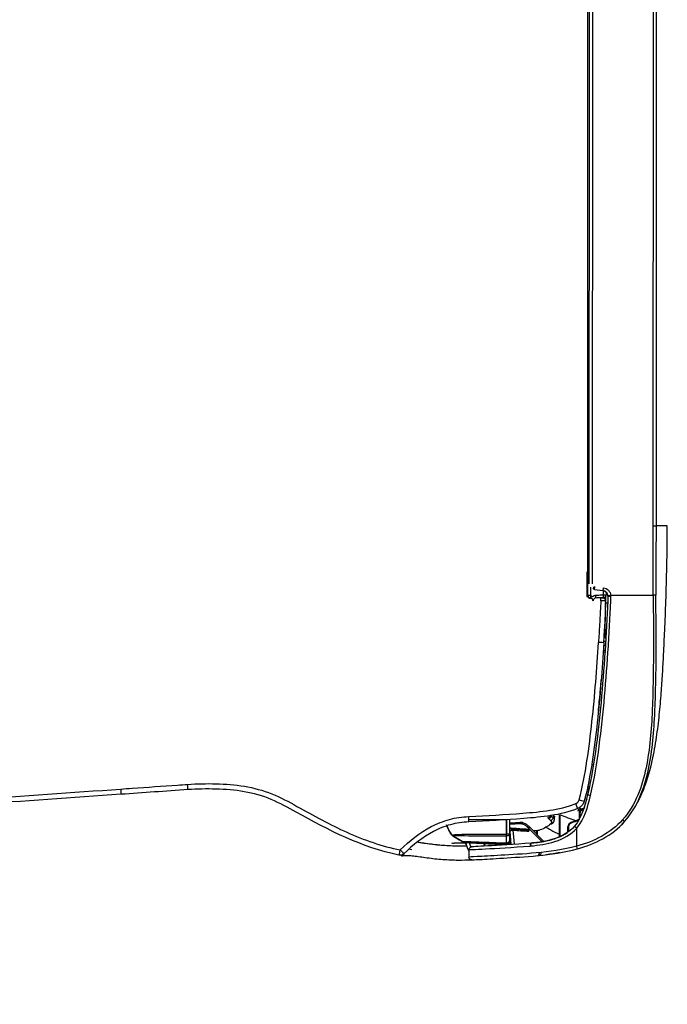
# Model space of a CAD drawing. Header units: millimetres. Extents: x -424979 to 718034, y -72486 to 344972.
# Tile 254 of 256: x 601577 to 601850, y 150337 to 150752. Entities that reach past the tile are written whole.
import ezdxf
from ezdxf.xclip import XClip

# ---------------------------------------------------------------- set-up
doc = ezdxf.new("R2010")
doc.units = ezdxf.units.MM
doc.header["$MEASUREMENT"] = 0
doc.header["$XCLIPFRAME"] = 0
doc.layers.add('IS_KLIM_urządzenia', color=3, linetype='Continuous')
doc.layers.add('Rysunki i obrazki', color=7, linetype='Continuous')
doc.layers.add('SKAN - RZUT_7_0_Nr_pióra__1', color=7, linetype='Continuous', lineweight=13)
picture_1 = doc.add_image_def('image7.tif', size_in_pixel=(14115, 7016))

# ---------------------------------------------------------------- blocks, each defined once
blk = doc.blocks.new('Rysunek_7_7', base_point=(-247133.12, 120862.67))
at = {"layer": 'SKAN - RZUT_7_0_Nr_pióra__1', "color": 7, "lineweight": 13}
image = blk.add_image(picture_1, insert=(-306883.09, 91162.66), size_in_units=(119499.94, 59400.02), dxfattribs=at)
image.set_boundary_path([(-0.5, -0.5), (14114.5, 7015.5)])
blk = doc.blocks.new('G$CFEA986A8')
at = {"layer": 'IS_KLIM_urządzenia', "linetype": 'Continuous'}
for p, q in [((2.71, 28.23), (3.1, 35.54)), ((3.1, 35.54), (3.1, 35.54)), ((3.24, 36.01), (3.24, 36.02)), ((3.24, 36.02), (3.24, 36.01)), ((2.74, 28.23), (2.74, 28.23)), ((3.03, 28.23), (3.03, 28.23)), ((4.22, 28.23), (4.22, 28.23)), ((4.55, 28.23), (4.55, 28.23)), ((2.73, 27.62), (4.82, 27.62)), ((2.74, 27.41), (5, 27.61)), ((5.25, 27.13), (2.77, 26.91)), ((3.18, 21.95), (5.57, 24.34)), ((5.93, 24.34), (3.22, 21.63)), ((5.57, 24.34), (5.44, 24.33)), ((5.57, 24.34), (5.85, 24.61)), ((5.93, 24.34), (5.57, 24.34)), ((6.02, 24.44), (5.93, 24.34)), ((46.34, 14.13), (46.34, 14)), ((50.7, 14.13), (46.34, 14.13)), ((46.52, 13.99), (46.52, 13.96)), ((46.52, 13.96), (921.55, 13.84)), ((46.52, 13.51), (46.52, 13.96)), ((48, 13.51), (46.52, 13.51)), ((47.59, 12.8), (47.38, 11.3)), ((48.58, 13.7), (919.48, 13.58)), ((919.48, 13.06), (48.58, 13.18)), ((46.64, 11.21), (47.36, 11.21)), ((46.64, 11.21), (46.64, 10.75)), ((47.11, 10.75), (46.64, 10.75)), ((46.54, 9.92), (46.54, 2.46)), ((58.74, 2.46), (909.33, 2.34)), ((909.33, 1.87), (58.74, 1.98)), ((58.74, 0), (58.74, 1.98))]:
    blk.add_line(p, q, dxfattribs=at)
for points in [[(37.64, 10.75, 0), (37.64, 10.76, 0), (37.64, 10.76, 0), (37.64, 10.77, 0), (37.64, 10.78, 0), (37.64, 10.79, 0), (37.64, 10.8, 0), (37.64, 10.81, 0), (37.64, 10.82, 0), (37.64, 10.83, 0), (37.64, 10.84, 0), (37.64, 10.84, 0), (37.65, 10.85, 0), (37.65, 10.86, 0), (37.65, 10.87, 0), (37.65, 10.88, 0), (37.65, 10.89, 0), (37.65, 10.9, 0), (37.65, 10.91, 0), (37.65, 10.92, 0), (37.65, 10.92, 0), (37.65, 10.93, 0), (37.65, 10.94, 0), (37.65, 10.95, 0), (37.65, 10.96, 0), (37.65, 10.97, 0), (37.65, 10.98, 0), (37.65, 10.99, 0), (37.65, 11, 0), (37.65, 11, 0), (37.65, 11.01, 0), (37.65, 11.02, 0), (37.65, 11.03, 0), (37.65, 11.04, 0), (37.65, 11.05, 0), (37.65, 11.06, 0), (37.65, 11.07, 0), (37.65, 11.08, 0), (37.65, 11.08, 0), (37.65, 11.09, 0), (37.65, 11.1, 0), (37.65, 11.11, 0), (37.65, 11.12, 0), (37.65, 11.13, 0), (37.66, 11.14, 0), (37.66, 11.15, 0), (37.66, 11.16, 0), (37.66, 11.16, 0), (37.66, 11.17, 0), (37.66, 11.18, 0), (37.66, 11.19, 0)], [(37.72, 10.74, 0), (37.72, 10.75, 0), (37.72, 10.76, 0), (37.72, 10.77, 0), (37.72, 10.78, 0), (37.72, 10.79, 0), (37.72, 10.79, 0), (37.72, 10.8, 0), (37.72, 10.81, 0), (37.72, 10.82, 0), (37.72, 10.83, 0), (37.73, 10.84, 0), (37.73, 10.85, 0), (37.73, 10.86, 0), (37.73, 10.87, 0), (37.73, 10.87, 0), (37.73, 10.88, 0), (37.73, 10.89, 0), (37.73, 10.9, 0), (37.73, 10.91, 0), (37.73, 10.92, 0), (37.73, 10.93, 0), (37.73, 10.94, 0), (37.73, 10.95, 0), (37.73, 10.95, 0), (37.73, 10.96, 0), (37.73, 10.97, 0), (37.73, 10.98, 0), (37.73, 10.99, 0), (37.73, 11, 0), (37.73, 11.01, 0), (37.73, 11.02, 0), (37.73, 11.03, 0), (37.73, 11.03, 0), (37.73, 11.04, 0), (37.73, 11.05, 0), (37.73, 11.06, 0), (37.73, 11.07, 0), (37.73, 11.08, 0), (37.73, 11.09, 0), (37.73, 11.1, 0), (37.73, 11.11, 0), (37.73, 11.11, 0), (37.73, 11.12, 0), (37.73, 11.13, 0), (37.74, 11.14, 0), (37.74, 11.15, 0), (37.74, 11.16, 0), (37.74, 11.17, 0), (37.74, 11.18, 0), (37.74, 11.19, 0)]]:
    blk.add_polyline3d(points, dxfattribs=at)
at = {"layer": 'IS_KLIM_urządzenia', "linetype": 'Continuous', "extrusion": (0, 0, -1)}
for centre, radius, start, end in [((-1.84, 46.94), 1, 314.7826, 11.7219), ((-0.53, 34.35), 0.5, 357.2068, 90), ((-1.83, 34.35), 0.5, 90, 177.181), ((-46.64, 11.25), 0.5, 270, 357), ((-46.39, 11.44), 1, 188, 264.2856), ((-46.39, 11.42), 1.5, 188, 264.2856)]:
    blk.add_arc(centre, radius, start, end, dxfattribs=at)
at = {"layer": 'IS_KLIM_urządzenia', "linetype": 'Continuous', "extrusion": (-1.54693e-05, -6.12303e-17, -1)}
blk.add_arc((-3.24, 28.23, -0.01), 0.498, 270, 359.4983, dxfattribs=at)
at = {"layer": 'IS_KLIM_urządzenia', "linetype": 'Continuous'}
for centre, start, end in [((2.5, 23.81), 5.1428, 5.6972), ((48.11, 12.87), 160.3327, 163.928), ((45.54, 11.27), 267.736, 0)]:
    blk.add_arc(centre, 0.5, start, end, dxfattribs=at)
for centre, major_axis, ratio, start_param, end_param in [((13.38, 84.28), (0.998, 0.07), 0.023762, 3.141593, 4.646623), ((1.84, 46.94), (0.979, -0.203), 0.056856, 3.141593, 4.651384), ((1.84, 46.94), (0.704, 0.71), 0.020204, 1.651706, 3.141593), ((7.71, 34.94), (-0.999, -0.049), 0.051256, 0, 1.514472), ((7.71, 34.9), (-0.999, -0.047), 0.051373, 0, 1.514578), ((3.38, 28.23), (0, -0.498), 0.705765, 4.721116, 6.283185), ((3.96, 27.4), (0.499, -0.033), 0.703948, 0.778487, 1.449237), ((5.85, 24.61), (-0.177, 0.177), 0.009872, 3.141593, 4.709921), ((6.36, 25.91), (0.25, 0.009), 0.004928, 6.283059, 7.845078), ((1.28, 22.79), (0.498, 0.048), 0.655613, 3.140676, 4.596546), ((2.49, 23.87), (-0.498, -0.042), 0.40242, 3.141593, 4.712356), ((2.5, 23.81), (-0.498, -0.05), 0.399009, 3.140125, 4.706849), ((2.5, 23.81), (-0.498, -0.045), 0.399039, 3.141593, 4.710711), ((7.76, 20.85), (-0.367, 0.34), 0.8822, 0.840111, 2.138766), ((8.04, 20.89), (0.282, 0.413), 0.898755, 2.160862, 3.167773), ((6.84, 20.48), (0.38, 0.325), 0.906204, 2.398026, 3.130887), ((7.44, 20.5), (-0.376, 0.33), 0.885836, 0.804441, 2.115185), ((5.72, 17.3), (0, 0.2), 0.576627, 4.721116, 6.283185), ((2.45, 15.93), (0.482, 0.133), 0.040619, 3.141593, 4.662666), ((5.63, 15.93), (-0.326, -0.379), 0.006066, 1.506881, 3.141593), ((6.49, 16.72), (0.192, 0.056), 0.184381, 5.301873, 6.283185), ((8.86, 15.62), (0.19, -0.061), 0.210046, 2.527177, 3.153928), ((9.97, 16.14), (-0.925, -0.381), 0.043497, 0, 1.508611), ((8.07, 15.3), (0, 0.2), 0.433029, 4.721116, 6.283185), ((8.96, 15.32), (-0.191, 0.059), 0.212832, 4.135574, 5.657225), ((8.8, 14.85), (0.18, 0.087), 0.196125, 5.117147, 6.283185), ((10.63, 15.55), (-0.263, -0.965), 0.021464, 4.784953, 6.283185), ((11.38, 13.51), (-0.117, -0.486), 0.019962, 3.141593, 4.771045), ((46.52, 13.46), (0.5, -0.017), 0.998628, 1.605655, 3.113607), ((45.52, 13.53), (0.02, 0.5), 1, 3.141593, 4.708057), ((45.52, 13.53), (-0.02, -0.5), 0.999999, 0, 1.547993), ((45.57, 13.52), (-0.02, -0.5), 0.955746, 0, 1.547846), ((46.52, 13.46), (-0.5, 0.017), 0.093825, 4.715665, 5.983293), ((46.57, 12.58), (0.499, 0.026), 0.09496, 3.141593, 4.707412), ((48.08, 12.73), (0.495, -0.07), 0.051828, 3.141593, 4.719673), ((48.11, 12.87), (0.48, -0.138), 0.050296, 3.141584, 4.726878), ((39.42, 10.08), (0.996, -0.087), 0.841749, 1.62689, 2.181571), ((45.54, 11.73), (0.5, 0), 0.093428, 4.788501, 6.283185), ((46.64, 11.25), (0.499, 0.026), 0.096366, 3.141593, 4.707339), ((46.39, 9.94), (0, -0.5), 0.000142, 3.141593, 4.764749), ((46.54, 9.95), (0.05, -0.498), 0.005219, 3.141593, 4.764488), ((47.87, 11.23), (0.495, -0.07), 0.051828, 3.141593, 4.719673), ((7.1, 7.87), (0.331, 0.375), 0.006851, 3.141593, 4.648558), ((46.54, 2.49), (0, 0.5), 0.000013, 3.173368, 4.660029)]:
    blk.add_ellipse(centre, major_axis=major_axis, ratio=ratio, start_param=start_param, end_param=end_param, dxfattribs=at)
at = {"layer": 'IS_KLIM_urządzenia', "linetype": 'Continuous', "extrusion": (0, 0, -1)}
for centre, major_axis, ratio, start_param, end_param in [((3.24, 28.23), (0.352, -0.352), 0.999998, 0.785397, 2.347467), ((48.58, 12.65), (-0.13, -1.08), 0.917565, 1.59215, 1.795783), ((-21.42, 382.85), (-1476.17, -4886.86), 0.031997, 4.778832, 4.778918), ((7.64, 474.84), (-1862.82, -6167.7), 0.025163, 4.780022, 4.78009), ((5.18, 514.21), (-1939.65, -6425.41), 0.026246, 4.782823, 4.782889)]:
    blk.add_ellipse(centre, major_axis=major_axis, ratio=ratio, start_param=start_param, end_param=end_param, dxfattribs=at)
at = {"layer": 'IS_KLIM_urządzenia', "linetype": 'Continuous'}
for points, degree in [([(11.56, 95.97), (10.36, 113.09), (9.16, 130.21), (7.97, 147.33)], 3), ([(8.86, 147.39), (10.07, 130.27), (11.28, 113.14), (12.48, 96.01)], 3), ([(12.48, 96.01), (11.99, 95.98), (11.56, 95.96), (11.56, 95.97)], 3), ([(12.38, 84.21), (12.11, 88.13), (11.83, 92.05), (11.56, 95.97)], 3), ([(0.77, 46.44), (0.76, 46.55), (0.76, 46.66), (0.78, 46.77)], 3), ([(0.77, 46.67), (0.75, 46.58), (0.77, 46.46)], 2), ([(0.78, 46.71), (0.77, 46.67)], 1), ([(0.77, 46.44), (0.77, 46.45), (0.77, 46.46), (0.77, 46.46)], 3), ([(1.12, 46.25), (0.98, 46.27), (0.82, 46.34), (0.77, 46.44)], 3), ([(1.81, 44.89), (1.84, 45.06), (1.87, 45.24), (1.9, 45.41)], 3), ([(4.44, 37.88), (4.99, 38.23), (5.55, 38.58), (6.17, 38.76)], 3), ([(4.44, 37.88), (4.99, 38.23), (5.55, 38.58), (6.17, 38.76)], 3), ([(4.44, 37.88), (4.95, 38.2), (5.46, 38.52), (6, 38.7)], 3), ([(4.44, 37.87), (4.94, 38.19), (5.46, 38.51), (6, 38.7)], 3), ([(5.12, 38.29), (4.79, 38.1), (4.45, 37.88)], 2), ([(6, 38.7), (5.7, 38.6), (5.4, 38.45), (5.12, 38.29)], 3), ([(6, 38.7), (5.79, 38.63), (5.59, 38.54)], 2), ([(2.99, 35.39), (2.99, 36.07), (2.97, 36.75), (2.96, 37.42)], 3), ([(3.24, 36.01), (3.59, 36.58), (3.94, 37.15), (4.28, 37.72)], 3), ([(4.28, 37.71), (3.76, 36.86), (3.24, 36)], 2), ([(4.28, 37.72), (4.28, 37.72), (4.28, 37.72), (4.28, 37.72)], 3), ([(4.29, 37.71), (4.33, 37.78), (4.38, 37.83), (4.44, 37.87)], 3), ([(4.44, 37.88), (4.44, 37.88), (4.44, 37.88), (4.44, 37.88)], 3), ([(4.44, 37.88), (4.44, 37.88), (4.44, 37.88), (4.44, 37.88)], 3), ([(1.83, 34.85), (1.4, 34.85), (0.96, 34.85), (0.53, 34.85)], 3), ([(2.31, 34.46), (2.54, 34.58), (2.78, 34.68), (3.03, 34.75)], 3), ([(2.71, 28.23), (3.1, 35.54)], 1), ([(3.1, 35.54), (2.71, 28.23)], 1), ([(3.1, 35.54), (2.71, 28.23)], 1), ([(2.81, 35.36), (2.86, 35.45), (2.91, 35.54), (2.97, 35.63)], 3), ([(3.24, 36.01), (3.16, 35.87), (3.11, 35.71), (3.1, 35.54)], 3), ([(3.1, 35.58), (3.1, 35.58)], 1), ([(3.1, 35.54), (3.1, 35.54), (3.1, 35.54), (3.1, 35.54)], 3), ([(3.1, 35.54), (3.1, 35.54), (3.1, 35.54), (3.1, 35.54)], 3), ([(0.12, 32.64), (0.12, 32.62), (0.12, 32.59), (0.12, 32.57)], 3), ([(2.92, 32.14), (2.76, 32.15), (2.6, 32.16), (2.45, 32.17)], 3), ([(2.92, 32.12), (2.76, 32.13), (2.61, 32.14), (2.45, 32.14)], 3), ([(3.24, 27.74), (2.98, 27.74), (2.74, 27.97), (2.74, 28.23)], 3), ([(3.24, 27.74), (2.98, 27.74), (2.74, 27.97), (2.74, 28.23)], 3), ([(3.24, 27.74), (2.98, 27.74), (2.75, 27.97), (2.74, 28.23)], 3), ([(3.01, 28.23), (3.4, 28.23), (3.8, 28.23), (4.2, 28.23)], 3), ([(3.03, 28.23), (3.43, 28.23), (3.82, 28.23), (4.22, 28.23)], 3), ([(3.99, 27.75), (3.99, 27.7), (3.99, 27.66), (4, 27.62)], 3), ([(4.47, 27.59), (4.48, 27.65), (4.48, 27.71), (4.49, 27.76)], 3), ([(4.81, 27.59), (4.82, 27.64), (4.82, 27.69), (4.82, 27.74)], 3), ([(4.95, 27.74), (4.95, 27.69), (4.94, 27.65), (4.94, 27.6)], 3), ([(7.11, 28.23), (7.11, 28.23)], 1), ([(5.25, 27.13), (5.19, 26.2), (5.13, 25.26), (5.07, 24.33)], 3), ([(6.54, 25.37), (6.57, 25.4), (6.59, 25.42), (6.62, 25.45)], 3), ([(6.61, 25.92), (6.61, 25.77), (6.62, 25.61), (6.62, 25.46)], 3), ([(6.62, 25.45), (6.62, 25.61), (6.61, 25.76), (6.61, 25.92)], 3), ([(6.62, 25.46), (6.62, 25.46), (6.62, 25.46), (6.62, 25.46)], 3), ([(6.62, 25.45), (6.62, 25.46), (6.62, 25.46), (6.62, 25.46)], 3), ([(0.78, 22.75), (0.79, 22.65), (0.8, 22.62)], 2), ([(2.47, 24.07), (2.47, 24.05), (2.48, 24.03), (2.48, 24.01)], 3), ([(2.99, 23.86), (2.99, 23.91)], 1), ([(2.99, 23.88), (2.99, 23.89), (2.99, 23.9), (2.99, 23.91)], 3), ([(3.07, 23), (3.04, 23.3), (3.01, 23.6), (2.99, 23.91)], 3), ([(4.39, 22.8), (4.65, 22.8), (4.92, 22.8), (5.18, 22.8)], 3), ([(5.15, 23), (4.96, 23), (4.77, 23), (4.59, 23)], 3), ([(1.29, 18.88), (1.16, 19.65), (1.04, 20.45), (0.94, 21.27)], 3), ([(6.36, 20.47), (5.9, 21.01), (5.56, 21.63), (5.3, 22.33)], 3), ([(7.29, 20.84), (7.18, 20.72), (7.08, 20.61), (6.97, 20.49)], 3), ([(6.48, 20.17), (6.66, 19.86), (7.06, 19.84)], 2), ([(7.06, 19.82), (7.74, 19.77)], 1), ([(7.39, 20.05), (7.49, 20.16), (7.6, 20.28), (7.71, 20.39)], 3), ([(7.71, 20.39), (7.78, 20.39), (7.86, 20.39), (7.93, 20.38)], 3), ([(5.61, 15.91), (7.22, 14.52), (9.31, 13.97), (11.36, 13.48)], 3), ([(11.49, 13.99), (9.53, 14.46), (7.5, 14.98), (5.96, 16.31)], 3), ([(6.61, 16.72), (6.73, 16.31), (6.86, 15.9), (7.01, 15.5)], 3), ([(7.11, 15.5), (6.95, 15.92), (6.81, 16.34), (6.68, 16.78)], 3), ([(8.59, 15.34), (8.64, 15.45), (8.68, 15.57), (8.71, 15.69)], 3), ([(8.82, 15.39), (8.78, 15.49), (8.74, 15.59), (8.71, 15.69)], 3), ([(8.92, 15.74), (8.89, 15.63), (8.85, 15.51), (8.82, 15.39)], 3), ([(7.51, 15.3), (7.73, 15.3), (7.94, 15.3), (8.16, 15.3)], 3), ([(8.82, 15.39), (8.8, 15.33), (8.78, 15.28), (8.77, 15.22)], 3), ([(8.93, 14.96), (8.99, 15.07), (9.04, 15.2), (9.08, 15.32)], 3), ([(9.21, 14.47), (9.13, 14.63), (9.05, 14.78), (8.98, 14.93)], 3), ([(9.08, 15.32), (9.1, 15.4), (9.13, 15.48), (9.15, 15.55)], 3), ([(10.84, 14.47), (10.8, 14.33), (10.76, 14.19), (10.72, 14.05)], 3), ([(12.42, 14.09), (12.38, 13.95), (12.34, 13.81)], 2), ([(12.41, 13.79), (12.43, 13.89), (12.46, 13.98), (12.48, 14.08)], 3), ([(12.7, 14.03), (12.67, 13.94), (12.65, 13.84), (12.63, 13.74)], 3), ([(12.84, 13.7), (12.86, 13.8), (12.89, 13.89), (12.91, 13.99)], 3), ([(46.34, 14.13), (46.34, 14.13), (46.34, 14.13), (46.34, 14.13)], 3), ([(16.78, 13.3), (16.75, 13.18), (16.72, 13.05), (16.69, 12.93)], 3), ([(46.52, 13.51), (46.52, 13.49), (46.52, 13.47), (46.52, 13.45)], 3), ([(38.2, 11.15), (38.2, 11.15), (38.23, 11.58), (38.26, 12.08)], 3), ([(38.51, 11.12), (38.5, 11.02), (38.49, 10.92), (38.48, 10.82)], 3), ([(39.02, 11.1), (39.26, 11.09), (39.51, 11.07), (39.75, 11.06)], 3), ([(43.76, 10.85), (44.25, 10.85), (44.75, 10.84), (45.24, 10.83)], 3), ([(46.39, 10.83), (46.18, 10.83), (45.97, 10.83), (45.75, 10.83)], 3), ([(46.49, 10.45), (46.45, 10.45), (46.42, 10.44), (46.39, 10.44)], 3), ([(6.63, 7.62), (6.47, 7.76), (6.31, 7.91), (6.16, 8.07)], 3), ([(46.54, 2.46), (50.6, 2.46), (54.67, 2.46), (58.74, 2.46)], 3), ([(58.74, 2.46), (58.74, 2.21), (58.74, 1.99), (58.74, 1.98)], 3)]:
    blk.add_open_spline(points, degree=degree, dxfattribs=at)
for points, knots in [([(12.48, 96.01), (12.48, 96.01), (12.48, 96.01), (12.53, 95.35), (12.58, 94.68), (12.81, 91.36), (13, 88.7), (13.23, 85.45), (13.27, 84.85), (13.31, 84.26)], [0, 0, 0, 0, 0.000005, 0.000005, 0.169628, 0.169628, 0.84812, 0.84812, 1, 1, 1, 1]), ([(0.86, 47.14), (2.21, 53.63), (5.22, 59.45), (9.22, 66.61), (10.01, 68.05), (11.28, 71.07), (11.73, 72.68), (12.3, 75.96), (12.44, 77.6), (12.52, 80.9), (12.49, 82.59), (12.38, 84.21)], [0, 0, 0, 0, 0.5, 0.5, 0.625, 0.625, 0.75, 0.75, 0.875, 0.875, 1, 1, 1, 1]), ([(13.31, 84.26), (13.43, 82.58), (13.45, 80.92), (13.38, 77.59), (13.25, 75.94), (12.69, 72.64), (12.26, 71.01), (11.03, 67.94), (10.25, 66.49), (7.83, 62.15), (6.23, 59.26), (3.53, 53.27), (2.44, 50.17), (1.77, 46.9)], [0, 0, 0, 0, 0.125, 0.125, 0.25, 0.25, 0.375, 0.375, 0.5, 0.5, 0.75, 0.75, 1, 1, 1, 1]), ([(1.77, 46.9), (3.4, 45.28), (4.82, 43.46), (6.4, 40.45), (6.84, 39.38), (7.45, 37.17), (7.6, 36.03), (7.65, 34.88)], [0, 0, 0, 0, 0.5, 0.5, 0.75, 0.75, 1, 1, 1, 1]), ([(0.79, 46.38), (0.81, 46.35), (0.83, 46.15), (0.82, 45.56), (0.75, 44.68), (0.59, 43.52), (0.41, 42.19), (0.23, 40.79), (0.06, 38.91), (-0.02, 36.7), (0.03, 34.49), (0.09, 33.16), (0.12, 32.58)], [0, 0, 0, 0, 0.12885, 0.245282, 0.335122, 0.40726, 0.471799, 0.536509, 0.604482, 0.745543, 0.884733, 1, 1, 1, 1]), ([(6.71, 34.89), (6.66, 35.97), (6.51, 37.05), (5.93, 39.13), (5.52, 40.14), (4.02, 42.98), (2.67, 44.7), (1.13, 46.23)], [0, 0, 0, 0, 0.25, 0.25, 0.5, 0.5, 1, 1, 1, 1]), ([(3.15, 43.79), (3.12, 43.57), (3.04, 42.96), (2.88, 41.81), (2.7, 40.4), (2.54, 38.56), (2.49, 36.85), (2.5, 35.65), (2.51, 35.23)], [0, 0, 0, 0, 0.089993, 0.237107, 0.37975, 0.527052, 0.833503, 1, 1, 1, 1]), ([(3.13, 43.63), (3.06, 43.24), (2.83, 41.75), (2.67, 40.26), (2.59, 39.15)], [0, 0, 0, 0, 0.261547, 1, 1, 1, 1]), ([(3.01, 37.92), (3, 37.79), (2.99, 37.66), (2.97, 37.49), (2.97, 37.46), (2.96, 37.42)], [0, 0, 0, 0, 0.794972, 0.794972, 1, 1, 1, 1]), ([(3.24, 36.01), (3.49, 36.42), (3.74, 36.82), (4.08, 37.39), (4.18, 37.55), (4.28, 37.72)], [0, 0, 0, 0, 0.711043, 0.711043, 1, 1, 1, 1]), ([(3.24, 36.01), (3.5, 36.43), (3.75, 36.85), (4.1, 37.41), (4.19, 37.57), (4.28, 37.72)], [0, 0, 0, 0, 0.731926, 0.731926, 1, 1, 1, 1]), ([(4.29, 37.71), (3.97, 37.19), (3.65, 36.67), (3.3, 36.1), (3.27, 36.06), (3.24, 36.01)], [0, 0, 0, 0, 0.917621, 0.917621, 1, 1, 1, 1]), ([(4.2, 28.23), (4.2, 29.24), (4.2, 30.24), (4.21, 32.24), (4.2, 33.27), (4.22, 35.2), (4.25, 36.11), (4.29, 37.36), (4.3, 37.7), (4.29, 37.71)], [0, 0, 0, 0, 0.25, 0.25, 0.5, 0.5, 0.75, 0.75, 1, 1, 1, 1]), ([(4.28, 37.72), (4.28, 37.72), (4.28, 37.72), (4.28, 37.72), (4.28, 37.72), (4.28, 37.72)], [0, 0, 0, 0, 0.500001, 0.500001, 1, 1, 1, 1]), ([(4.45, 37.88), (4.45, 37.88), (4.43, 37.87), (4.42, 37.86), (4.4, 37.84), (4.37, 37.82), (4.35, 37.8), (4.32, 37.76), (4.29, 37.72), (4.29, 37.72)], [0, 0, 0, 0, 0.029241, 0.088276, 0.151647, 0.25725, 0.525964, 0.992323, 1, 1, 1, 1]), ([(4.44, 37.88), (4.44, 37.88), (4.44, 37.88), (4.44, 37.88), (4.44, 37.88), (4.44, 37.88)], [0, 0, 0, 0, 0.593674, 0.593674, 1, 1, 1, 1]), ([(4.44, 37.87), (4.45, 37.85), (4.46, 37.53), (4.52, 36.29), (4.55, 35.36), (4.57, 33.39), (4.56, 32.34), (4.56, 30.29), (4.55, 29.26), (4.55, 28.23)], [0, 0, 0, 0, 0.25, 0.25, 0.5, 0.5, 0.75, 0.75, 1, 1, 1, 1]), ([(2.43, 15.91), (1.79, 18.29), (1.47, 20.73), (1.05, 25.3), (0.94, 27.43), (0.73, 30.97), (0.65, 32.4), (0.55, 34.34), (0.52, 34.85), (0.53, 34.85)], [0, 0, 0, 0, 0.25, 0.25, 0.5, 0.5, 0.75, 0.75, 1, 1, 1, 1]), ([(3.08, 35.41), (2.6, 35.32), (2.12, 35.16), (1.64, 34.89), (1.62, 34.88), (1.59, 34.86)], [0, 0, 0, 0, 0.948448, 0.948448, 1, 1, 1, 1]), ([(1.83, 34.85), (1.83, 34.85), (1.87, 33.81), (2.08, 30.02), (2.21, 27.26), (2.47, 24.07)], [0, 0, 0, 0, 0.5, 0.5, 1, 1, 1, 1]), ([(2.71, 28.23), (2.79, 29.71), (2.87, 31.19), (2.97, 33.03), (2.98, 33.41), (3.02, 34.12), (3.04, 34.46), (3.08, 35.26), (3.1, 35.51), (3.1, 35.54)], [0, 0, 0, 0, 0.5, 0.5, 0.625, 0.625, 0.75, 0.75, 1, 1, 1, 1]), ([(3.24, 36.01), (3.24, 35.99), (3.25, 35.75), (3.24, 34.97), (3.24, 34.63), (3.22, 33.9), (3.2, 33.49), (3.13, 31.47), (3.07, 29.85), (3.01, 28.23)], [0, 0, 0, 0, 0.25, 0.25, 0.375, 0.375, 0.5, 0.5, 1, 1, 1, 1]), ([(3.25, 36.01), (3.24, 36), (3.2, 35.94), (3.15, 35.84), (3.12, 35.72), (3.11, 35.65), (3.1, 35.62), (3.1, 35.62), (3.1, 35.62), (3.1, 35.62), (3.1, 35.61), (3.18, 36.23), (3.09, 35.5), (3.1, 35.58), (3.1, 35.58)], [0, 0, 0, 0, 0.004098, 0.020773, 0.033488, 0.040418, 0.042471, 0.042689, 0.042703, 0.042705, 0.042705, 0.045311, 0.81751, 1, 1, 1, 1]), ([(3.1, 35.54), (3.1, 35.58), (3.1, 35.55), (3.1, 35.54), (3.1, 35.54), (3.1, 35.54)], [0, 0, 0, 0, 0.5, 0.5, 1, 1, 1, 1]), ([(3.1, 35.54), (3.1, 35.54), (3.1, 35.54), (3.1, 35.54), (3.1, 35.54), (3.1, 35.54)], [0, 0, 0, 0, 0.501823, 0.501823, 1, 1, 1, 1]), ([(3.1, 35.54), (3.1, 35.54), (3.1, 35.54), (3.1, 35.54), (3.1, 35.54), (3.1, 35.54)], [0, 0, 0, 0, 0.497529, 0.497529, 1, 1, 1, 1]), ([(3.24, 36.01), (3.24, 36.01), (3.24, 36.01), (3.24, 36.01), (3.24, 36.01), (3.24, 36.01)], [0, 0, 0, 0, 0.266653, 0.266653, 1, 1, 1, 1]), ([(3.24, 36.01), (3.24, 36.01), (3.24, 36.01), (3.24, 36.01), (3.24, 36.01), (3.24, 36.01), (3.24, 36.01), (3.24, 36.01)], [0, 0, 0, 0, 0.156997, 0.156997, 0.784985, 0.784985, 1, 1, 1, 1]), ([(6.71, 34.85), (6.71, 34.85), (6.71, 34.85), (6.71, 34.86), (6.71, 34.88), (6.71, 34.89)], [0, 0, 0, 0, 0.001471, 0.001471, 1, 1, 1, 1]), ([(9.05, 15.75), (8.42, 17.27), (8.08, 18.84), (7.57, 22), (7.42, 23.6), (7.06, 28.42), (6.86, 31.65), (6.71, 34.85)], [0, 0, 0, 0, 0.25, 0.25, 0.5, 0.5, 1, 1, 1, 1]), ([(7.11, 34.81), (7.11, 34.78), (7.11, 34.74), (7.11, 33.65), (7.11, 32.55), (7.11, 30.39), (7.11, 29.31), (7.11, 28.23)], [0, 0, 0, 0, 0.017199, 0.017199, 0.508599, 0.508599, 1, 1, 1, 1]), ([(7.65, 34.88), (7.65, 34.88), (7.65, 34.88), (7.65, 34.87), (7.66, 34.86), (7.66, 34.84)], [0, 0, 0, 0, 0.001414, 0.001414, 1, 1, 1, 1]), ([(7.66, 34.84), (7.81, 31.68), (8, 28.52), (8.36, 23.79), (8.5, 22.21), (8.99, 19.1), (9.32, 17.56), (9.93, 16.07)], [0, 0, 0, 0, 0.5, 0.5, 0.75, 0.75, 1, 1, 1, 1]), ([(0.03, 34.32), (0.03, 34.32), (0.05, 33.82), (0.16, 31.93), (0.24, 30.52), (0.46, 27.06), (0.57, 24.97), (1, 20.5), (1.33, 18.12), (1.97, 15.8)], [0, 0, 0, 0, 0.25, 0.25, 0.5, 0.5, 0.75, 0.75, 1, 1, 1, 1]), ([(2.99, 23.91), (2.73, 26.99), (2.59, 29.69), (2.38, 33.37), (2.33, 34.37), (2.33, 34.37)], [0, 0, 0, 0, 0.500106, 0.500106, 1, 1, 1, 1]), ([(0.12, 32.67), (0.12, 32.66), (0.12, 32.66), (0.12, 32.65), (0.12, 32.65), (0.12, 32.64), (0.12, 32.64), (0.12, 32.64)], [0, 0, 0, 0, 0.491862, 0.491862, 0.745898, 0.745898, 1, 1, 1, 1]), ([(2.71, 28.23), (2.71, 28.23), (2.73, 28.23), (2.81, 28.23), (2.86, 28.23), (2.96, 28.23), (2.98, 28.23), (3.01, 28.23)], [0, 0, 0, 0, 0.429968, 0.429968, 0.860069, 0.860069, 1, 1, 1, 1]), ([(2.74, 28.23), (2.74, 28.23), (2.75, 28.23), (2.8, 28.23), (2.84, 28.23), (2.94, 28.23), (2.98, 28.23), (3.03, 28.23)], [0, 0, 0, 0, 0.311909, 0.311909, 0.74389, 0.74389, 1, 1, 1, 1]), ([(3.38, 27.74), (3.34, 27.74), (3.31, 27.74), (3.27, 27.74), (3.25, 27.74), (3.24, 27.74), (3.24, 27.74), (3.24, 27.74)], [0, 0, 0, 0, 0.429844, 0.429844, 0.859217, 0.859217, 1, 1, 1, 1]), ([(4.56, 27.74), (4.44, 27.74), (4.31, 27.74), (4.06, 27.74), (3.93, 27.74), (3.66, 27.74), (3.52, 27.74), (3.38, 27.74)], [0, 0, 0, 0, 0.316882, 0.316882, 0.640659, 0.640659, 1, 1, 1, 1]), ([(4.2, 28.23), (4.24, 28.23), (4.29, 28.23), (4.39, 28.23), (4.44, 28.23), (4.52, 28.23), (4.53, 28.23), (4.55, 28.23)], [0, 0, 0, 0, 0.437327, 0.437327, 0.874715, 0.874715, 1, 1, 1, 1]), ([(4.56, 27.74), (4.51, 27.74), (4.42, 27.76), (4.31, 27.88), (4.24, 28.04), (4.23, 28.17), (4.22, 28.23)], [0, 0, 0, 0, 0.28901, 0.499661, 0.756628, 1, 1, 1, 1]), ([(4.22, 28.23), (4.27, 28.23), (4.37, 28.23), (4.49, 28.23), (4.55, 28.23)], [0, 0, 0, 0, 0.500276, 1, 1, 1, 1]), ([(4.56, 27.74), (4.56, 27.74), (4.56, 27.74), (4.56, 27.75), (4.56, 27.76), (4.56, 27.78), (4.56, 27.8), (4.55, 27.84), (4.55, 27.86), (4.55, 27.9), (4.55, 27.93), (4.55, 27.98), (4.55, 28.01), (4.55, 28.1), (4.55, 28.16), (4.55, 28.23)], [0, 0, 0, 0, 0.125, 0.125, 0.25, 0.25, 0.375, 0.375, 0.5, 0.5, 0.625, 0.625, 0.75, 0.75, 1, 1, 1, 1]), ([(4.55, 28.23), (4.95, 28.23), (5.36, 28.23), (5.99, 28.23), (6.21, 28.23), (6.62, 28.23), (6.8, 28.23), (7.03, 28.23), (7.07, 28.23), (7.11, 28.23)], [0, 0, 0, 0, 0.474817, 0.474817, 0.737386, 0.737386, 0.953021, 0.953021, 1, 1, 1, 1]), ([(7.11, 28.23), (6.67, 28.23), (6.22, 28.23), (5.37, 28.23), (4.96, 28.23), (4.55, 28.23)], [0, 0, 0, 0, 0.51841, 0.51841, 1, 1, 1, 1]), ([(7.11, 27.74), (7.03, 27.74), (6.94, 27.74), (6.49, 27.74), (6.13, 27.74), (5.36, 27.74), (4.96, 27.74), (4.56, 27.74)], [0, 0, 0, 0, 0.097737, 0.097737, 0.528149, 0.528149, 1, 1, 1, 1]), ([(5.22, 24.33), (5.23, 24.5), (5.24, 24.66), (5.29, 25.49), (5.34, 26.16), (5.4, 27.13), (5.42, 27.43), (5.44, 27.74)], [0, 0, 0, 0, 0.146562, 0.146562, 0.73281, 0.73281, 1, 1, 1, 1]), ([(5.66, 27.74), (5.61, 26.91), (5.55, 26.08), (5.48, 24.95), (5.46, 24.64), (5.44, 24.33)], [0, 0, 0, 0, 0.72849, 0.72849, 1, 1, 1, 1]), ([(6.36, 25.91), (6.35, 26.08), (6.35, 26.24), (6.33, 26.85), (6.31, 27.29), (6.3, 27.74)], [0, 0, 0, 0, 0.274035, 0.274035, 1, 1, 1, 1]), ([(6.54, 27.74), (6.55, 27.64), (6.55, 27.54), (6.57, 26.93), (6.59, 26.42), (6.61, 25.92)], [0, 0, 0, 0, 0.164291, 0.164291, 1, 1, 1, 1]), ([(5, 27.61), (5.04, 27.61), (5.07, 27.6), (5.13, 27.56), (5.16, 27.53), (5.21, 27.45), (5.22, 27.41), (5.24, 27.31), (5.25, 27.26), (5.25, 27.18), (5.25, 27.15), (5.25, 27.13)], [0, 0, 0, 0, 0.247479, 0.247479, 0.496795, 0.496795, 0.717384, 0.717384, 0.907765, 0.907765, 1, 1, 1, 1]), ([(5.22, 24.33), (5.2, 24.33), (5.19, 24.33), (5.14, 24.33), (5.1, 24.33), (5.07, 24.33)], [0, 0, 0, 0, 0.325415, 0.325415, 1, 1, 1, 1]), ([(5.44, 24.33), (5.41, 24.33), (5.38, 24.33), (5.33, 24.33), (5.3, 24.33), (5.26, 24.33), (5.24, 24.33), (5.22, 24.33), (5.22, 24.33), (5.22, 24.33)], [0, 0, 0, 0, 0.315815, 0.315815, 0.631664, 0.631664, 0.946964, 0.946964, 1, 1, 1, 1]), ([(5.85, 24.61), (5.99, 24.75), (6.1, 24.92), (6.27, 25.27), (6.33, 25.46), (6.36, 25.74), (6.36, 25.83), (6.36, 25.91)], [0, 0, 0, 0, 0.410681, 0.410681, 0.822529, 0.822529, 1, 1, 1, 1]), ([(6.61, 25.92), (6.61, 25.82), (6.61, 25.72), (6.57, 25.4), (6.51, 25.18), (6.33, 24.81), (6.22, 24.65), (6.07, 24.48), (6.05, 24.46), (6.02, 24.44)], [0, 0, 0, 0, 0.177731, 0.177731, 0.59018, 0.59018, 0.940555, 0.940555, 1, 1, 1, 1]), ([(0.78, 22.75), (0.79, 22.7), (0.79, 22.67), (0.8, 22.61), (0.8, 22.59), (0.8, 22.57), (0.8, 22.57), (0.8, 22.59), (0.8, 22.6), (0.8, 22.61)], [0, 0, 0, 0, 0.272721, 0.272721, 0.545029, 0.545029, 0.816327, 0.816327, 1, 1, 1, 1]), ([(0.8, 22.62), (0.8, 22.61), (0.8, 22.58), (0.8, 22.58), (0.8, 22.57), (0.8, 22.56), (0.8, 22.55), (0.81, 22.53), (0.82, 22.47), (0.86, 22.37), (0.95, 22.25), (1.09, 22.16), (1.21, 22.12), (1.28, 22.13), (1.28, 22.13)], [0, 0, 0, 0, 0.067693, 0.176783, 0.191923, 0.20101, 0.210642, 0.23464, 0.289457, 0.395964, 0.591763, 0.776207, 0.974695, 1, 1, 1, 1]), ([(2.48, 24.01), (2.6, 22.61), (2.81, 21.15), (3.72, 18.3), (4.46, 16.92), (5.61, 15.91)], [0, 0, 0, 0, 0.5, 0.5, 1, 1, 1, 1]), ([(2.99, 23.85), (3, 23.81), (3, 23.77), (3.01, 23.64), (3.02, 23.54), (3.05, 23.29), (3.07, 23.13), (3.12, 22.73), (3.15, 22.48), (3.24, 21.89), (3.31, 21.55), (3.54, 20.47), (3.75, 19.74), (4.26, 18.52), (4.52, 18.02), (4.84, 17.55)], [0, 0, 0, 0, 0.01825, 0.01825, 0.060304, 0.060304, 0.132525, 0.132525, 0.246095, 0.246095, 0.402611, 0.402611, 0.74532, 0.74532, 1, 1, 1, 1]), ([(5.96, 16.31), (4.87, 17.25), (4.17, 18.54), (3.31, 21.19), (3.11, 22.55), (2.99, 23.85)], [0, 0, 0, 0, 0.5, 0.5, 1, 1, 1, 1]), ([(5.3, 22.33), (5.24, 22.47), (5.2, 22.67), (5.14, 23.06), (5.12, 23.23), (5.11, 23.41)], [0, 0, 0, 0, 0.624288, 0.624288, 1, 1, 1, 1]), ([(5.76, 21.33), (5.6, 21.04), (5.45, 20.74), (5.04, 19.97), (4.79, 19.48), (4.54, 19)], [0, 0, 0, 0, 0.379029, 0.379029, 1, 1, 1, 1]), ([(7.29, 20.84), (7.3, 20.84), (7.3, 20.85), (7.35, 20.89), (7.4, 20.91), (7.49, 20.91), (7.53, 20.9), (7.57, 20.87)], [0, 0, 0, 0, 0.062565, 0.062565, 0.548357, 0.548357, 1, 1, 1, 1]), ([(6.97, 20.49), (6.88, 20.38), (6.78, 20.33), (6.57, 20.3), (6.46, 20.36), (6.36, 20.47)], [0, 0, 0, 0, 0.456839, 0.456839, 1, 1, 1, 1]), ([(7.06, 19.82), (7.08, 19.82), (7.09, 19.82), (7.2, 19.84), (7.3, 19.92), (7.39, 20.05)], [0, 0, 0, 0, 0.174867, 0.174867, 1, 1, 1, 1]), ([(7.91, 20), (7.87, 20.01), (7.82, 20.01), (7.65, 20.02), (7.52, 20.03), (7.39, 20.05)], [0, 0, 0, 0, 0.263267, 0.263267, 1, 1, 1, 1]), ([(7.95, 19), (7.84, 19), (7.73, 19), (7.18, 19), (6.75, 19), (6.13, 19), (5.95, 19), (5.2, 19), (4.63, 19), (4.07, 19)], [0, 0, 0, 0, 0.084494, 0.084494, 0.422472, 0.422472, 0.560579, 0.560579, 1, 1, 1, 1]), ([(4.15, 18.8), (4.53, 18.8), (4.9, 18.8), (5.72, 18.8), (6.16, 18.8), (6.86, 18.8), (7.12, 18.8), (7.57, 18.8), (7.77, 18.8), (7.97, 18.8)], [0, 0, 0, 0, 0.296997, 0.296997, 0.640532, 0.640532, 0.845161, 0.845161, 1, 1, 1, 1]), ([(5.72, 17.5), (5.61, 17.5), (5.5, 17.5), (5.23, 17.5), (5.05, 17.5), (4.88, 17.5)], [0, 0, 0, 0, 0.390013, 0.390013, 1, 1, 1, 1]), ([(6.68, 16.78), (6.65, 16.88), (6.61, 16.98), (6.49, 17.14), (6.42, 17.22), (6.27, 17.35), (6.17, 17.4), (5.96, 17.48), (5.84, 17.5), (5.72, 17.5)], [0, 0, 0, 0, 0.230955, 0.230955, 0.455697, 0.455697, 0.706422, 0.706422, 1, 1, 1, 1]), ([(7.97, 18.8), (7.8, 18.37), (7.62, 17.93), (7.27, 17.03), (7.09, 16.55), (6.91, 16.08)], [0, 0, 0, 0, 0.478968, 0.478968, 1, 1, 1, 1]), ([(1.97, 15.8), (2.4, 14.23), (2.97, 12.73), (4.54, 9.9), (5.54, 8.58), (6.77, 7.49)], [0, 0, 0, 0, 0.5, 0.5, 1, 1, 1, 1]), ([(7.08, 7.84), (5.89, 8.89), (4.93, 10.17), (3.41, 12.92), (2.85, 14.38), (2.43, 15.91)], [0, 0, 0, 0, 0.5, 0.5, 1, 1, 1, 1]), ([(2.43, 15.91), (3.38, 15.91), (4.33, 15.91), (5.39, 15.91), (5.5, 15.91), (5.61, 15.91)], [0, 0, 0, 0, 0.894615, 0.894615, 1, 1, 1, 1]), ([(5.03, 17.3), (5.22, 17.3), (5.41, 17.3), (5.68, 17.3), (5.76, 17.3), (5.84, 17.3)], [0, 0, 0, 0, 0.696556, 0.696556, 1, 1, 1, 1]), ([(5.84, 17.3), (5.93, 17.3), (6.03, 17.28), (6.2, 17.22), (6.27, 17.18), (6.4, 17.08), (6.45, 17.02), (6.54, 16.88), (6.58, 16.81), (6.61, 16.72)], [0, 0, 0, 0, 0.299295, 0.299295, 0.552236, 0.552236, 0.775182, 0.775182, 1, 1, 1, 1]), ([(10.37, 14.59), (10.22, 14.63), (10.07, 14.69), (9.73, 14.88), (9.55, 15.02), (9.25, 15.35), (9.13, 15.55), (9.05, 15.75)], [0, 0, 0, 0, 0.262451, 0.262451, 0.631307, 0.631307, 1, 1, 1, 1]), ([(9.93, 16.07), (9.97, 15.97), (10.03, 15.87), (10.18, 15.7), (10.27, 15.63), (10.44, 15.54), (10.52, 15.51), (10.59, 15.49)], [0, 0, 0, 0, 0.368676, 0.368676, 0.737518, 0.737518, 1, 1, 1, 1]), ([(8.07, 15.5), (7.95, 15.5), (7.83, 15.5), (7.52, 15.5), (7.32, 15.5), (7.13, 15.5)], [0, 0, 0, 0, 0.379834, 0.379834, 1, 1, 1, 1]), ([(8.98, 14.93), (8.93, 15.03), (8.86, 15.13), (8.71, 15.28), (8.62, 15.34), (8.42, 15.44), (8.31, 15.48), (8.16, 15.5), (8.12, 15.5), (8.07, 15.5)], [0, 0, 0, 0, 0.291856, 0.291856, 0.579131, 0.579131, 0.886367, 0.886367, 1, 1, 1, 1]), ([(8.16, 15.3), (8.19, 15.3), (8.23, 15.3), (8.35, 15.28), (8.44, 15.26), (8.6, 15.18), (8.67, 15.13), (8.79, 15), (8.84, 14.93), (8.88, 14.85)], [0, 0, 0, 0, 0.114875, 0.114875, 0.424433, 0.424433, 0.71152, 0.71152, 1, 1, 1, 1]), ([(8.98, 14.93), (9.03, 14.82), (9.09, 14.7), (9.17, 14.55), (9.19, 14.51), (9.21, 14.48)], [0, 0, 0, 0, 0.758703, 0.758703, 1, 1, 1, 1]), ([(38.2, 11.15), (33.53, 11.44), (28.86, 11.8), (21.88, 12.56), (19.56, 12.85), (14.94, 13.56), (12.64, 13.97), (10.37, 14.59)], [0, 0, 0, 0, 0.5, 0.5, 0.75, 0.75, 1, 1, 1, 1]), ([(10.59, 15.49), (12.85, 14.87), (15.14, 14.47), (19.73, 13.76), (22.04, 13.48), (28.97, 12.72), (33.62, 12.36), (38.26, 12.08)], [0, 0, 0, 0, 0.25, 0.25, 0.5, 0.5, 1, 1, 1, 1]), ([(46.39, 10.44), (44.92, 10.44), (43.46, 10.55), (40.54, 10.7), (39.08, 10.78), (34.7, 11.06), (31.78, 11.28), (25.95, 11.8), (23.04, 12.1), (17.23, 12.87), (14.34, 13.31), (11.49, 13.99)], [0, 0, 0, 0, 0.125, 0.125, 0.25, 0.25, 0.5, 0.5, 0.75, 0.75, 1, 1, 1, 1]), ([(46.52, 13.99), (46.46, 13.99), (46.41, 13.98), (46.3, 13.94), (46.25, 13.91), (46.16, 13.84), (46.13, 13.8), (46.07, 13.7), (46.04, 13.65), (46.03, 13.56), (46.02, 13.53), (46.02, 13.5)], [0, 0, 0, 0, 0.217569, 0.217569, 0.437754, 0.437754, 0.661951, 0.661951, 0.88823, 0.88823, 1, 1, 1, 1]), ([(46.34, 14), (46.4, 14), (46.46, 14), (46.52, 13.99), (46.52, 13.99), (46.52, 13.99)], [0, 0, 0, 0, 0.980312, 0.980312, 1, 1, 1, 1]), ([(11.36, 13.48), (14.22, 12.79), (17.12, 12.35), (22.95, 11.58), (25.87, 11.28), (31.72, 10.75), (34.65, 10.54), (39.05, 10.26), (40.52, 10.18), (43.45, 10.02), (44.92, 9.92), (46.39, 9.92)], [0, 0, 0, 0, 0.25, 0.25, 0.5, 0.5, 0.75, 0.75, 0.875, 0.875, 1, 1, 1, 1]), ([(46.04, 12.68), (46.04, 12.69), (46.03, 12.7), (46.01, 12.77), (45.98, 12.81), (45.9, 12.9), (45.86, 12.93), (45.76, 12.99), (45.71, 13.01), (45.63, 13.02), (45.61, 13.02), (45.59, 13.02)], [0, 0, 0, 0, 0.061755, 0.061755, 0.342553, 0.342553, 0.621501, 0.621501, 0.898216, 0.898216, 1, 1, 1, 1]), ([(46.02, 13.5), (46.02, 13.5), (46.02, 13.5), (46.02, 13.5), (46.02, 13.5), (46.02, 13.49)], [0, 0, 0, 0, 0.709938, 0.709938, 1, 1, 1, 1]), ([(46.04, 13.49), (46.05, 13.49), (46.05, 13.49), (46.07, 13.48), (46.1, 13.48), (46.16, 13.47), (46.19, 13.47), (46.26, 13.46), (46.31, 13.45), (46.41, 13.45), (46.47, 13.45), (46.52, 13.45)], [0, 0, 0, 0, 0.054361, 0.054361, 0.324109, 0.324109, 0.492664, 0.492664, 0.757067, 0.757067, 1, 1, 1, 1]), ([(46.14, 11.23), (46.12, 11.56), (46.1, 11.89), (46.08, 12.33), (46.07, 12.44), (46.07, 12.55)], [0, 0, 0, 0, 0.752617, 0.752617, 1, 1, 1, 1]), ([(46.24, 13.21), (46.29, 13.25), (46.34, 13.29), (46.43, 13.37), (46.47, 13.4), (46.51, 13.44), (46.52, 13.44), (46.52, 13.45)], [0, 0, 0, 0, 0.516625, 0.516625, 0.987493, 0.987493, 1, 1, 1, 1]), ([(46.24, 13.21), (46.27, 13.19), (46.29, 13.17), (46.39, 13.06), (46.45, 12.96), (46.54, 12.75), (46.56, 12.64), (46.57, 12.53)], [0, 0, 0, 0, 0.128768, 0.128768, 0.564386, 0.564386, 1, 1, 1, 1]), ([(46.57, 12.53), (46.58, 12.2), (46.6, 11.87), (46.62, 11.42), (46.63, 11.32), (46.64, 11.21)], [0, 0, 0, 0, 0.752217, 0.752217, 1, 1, 1, 1]), ([(26.23, 12.1), (26.23, 12.1), (27.71, 11.94), (30.67, 11.69), (31.17, 11.65), (31.69, 11.61)], [0, 0, 0, 0, 0.843393, 0.843393, 1, 1, 1, 1]), ([(38.2, 11.15), (39.21, 11.09), (40.23, 11.03), (42.04, 10.93), (42.83, 10.89), (44.26, 10.83), (44.89, 10.8), (45.52, 10.77)], [0, 0, 0, 0, 0.415101, 0.415101, 0.741354, 0.741354, 1, 1, 1, 1]), ([(45.58, 11.68), (44.96, 11.71), (44.35, 11.74), (42.93, 11.81), (42.13, 11.85), (40.31, 11.96), (39.29, 12.02), (38.27, 12.08)], [0, 0, 0, 0, 0.252696, 0.252696, 0.581919, 0.581919, 1, 1, 1, 1]), ([(39.44, 10.92), (40.46, 10.91), (41.48, 10.89), (42.88, 10.87), (43.26, 10.86), (43.64, 10.86)], [0, 0, 0, 0, 0.726317, 0.726317, 1, 1, 1, 1]), ([(45.24, 10.83), (45.24, 10.82), (45.24, 10.81), (45.25, 10.72), (45.25, 10.63), (45.25, 10.52), (45.25, 10.51), (45.25, 10.5)], [0, 0, 0, 0, 0.096435, 0.096435, 0.929868, 0.929868, 1, 1, 1, 1]), ([(45.52, 10.77), (45.52, 10.77), (45.52, 10.78), (45.53, 10.8), (45.53, 10.84), (45.54, 10.93), (45.55, 10.97), (45.55, 11.08), (45.56, 11.17), (45.57, 11.37), (45.57, 11.47), (45.57, 11.62), (45.58, 11.65), (45.58, 11.68)], [0, 0, 0, 0, 0.104471, 0.104471, 0.333219, 0.333219, 0.476288, 0.476288, 0.705049, 0.705049, 0.934054, 0.934054, 1, 1, 1, 1]), ([(46.04, 11.27), (46.04, 11.27), (46.04, 11.28), (46.04, 11.29), (46.04, 11.31), (46.04, 11.35), (46.04, 11.37), (46.04, 11.43), (46.04, 11.47), (46.04, 11.57), (46.04, 11.62), (46.04, 11.7), (46.04, 11.71), (46.04, 11.73)], [0, 0, 0, 0, 0.101232, 0.101232, 0.330942, 0.330942, 0.474618, 0.474618, 0.704242, 0.704242, 0.933906, 0.933906, 1, 1, 1, 1]), ([(46.39, 10.44), (46.44, 10.44), (46.49, 10.45), (46.66, 10.47), (46.77, 10.51), (46.98, 10.63), (47.07, 10.71), (47.22, 10.88), (47.28, 10.99), (47.32, 11.1)], [0, 0, 0, 0, 0.117134, 0.117134, 0.393716, 0.393716, 0.693983, 0.693983, 1, 1, 1, 1]), ([(46.39, 9.92), (46.44, 9.92), (46.49, 9.92), (46.54, 9.92), (46.54, 9.92), (46.54, 9.92)], [0, 0, 0, 0, 0.999599, 0.999599, 1, 1, 1, 1]), ([(6.77, 7.49), (9.32, 5.24), (12.68, 4), (19.31, 2.6), (22.71, 2.33), (32.91, 1.87), (39.73, 1.99), (46.54, 1.99)], [0, 0, 0, 0, 0.25, 0.25, 0.5, 0.5, 1, 1, 1, 1]), ([(46.54, 2.46), (39.78, 2.46), (33.03, 2.35), (22.91, 2.79), (19.53, 3.05), (12.95, 4.41), (9.66, 5.57), (7.08, 7.84)], [0, 0, 0, 0, 0.5, 0.5, 0.75, 0.75, 1, 1, 1, 1]), ([(9.37, 5.63), (9.49, 5.56), (10.61, 4.91), (13.28, 3.72), (17.38, 2.59), (21.48, 1.87), (25.45, 1.39), (29.2, 1.06), (32.75, 0.83), (36.39, 0.63), (40.66, 0.43), (45.83, 0.23), (51.96, 0.05), (56.37, 0), (58.74, 0)], [0, 0, 0, 0, 0.008566, 0.076169, 0.171242, 0.259595, 0.342985, 0.421868, 0.488451, 0.555392, 0.638641, 0.74036, 0.860715, 1, 1, 1, 1]), ([(58.74, 1.98), (58.4, 1.98), (58.07, 1.98), (56.4, 1.98), (55.07, 1.99), (51.34, 1.99), (48.94, 1.99), (46.54, 1.99)], [0, 0, 0, 0, 0.081967, 0.081967, 0.409835, 0.409835, 1, 1, 1, 1])]:
    blk.add_open_spline(points, degree=3, knots=knots, dxfattribs=at)

msp = doc.modelspace()

# ---------------------------------------------------------------- block references
at = {"layer": 'IS_KLIM_urządzenia', "xscale": 2.4, "yscale": 2.4, "zscale": 2.4, "rotation": 89.99999999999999}
msp.add_blockref('G$CFEA986A8', (601850.12, 150397.67), dxfattribs=at)
at = {"layer": 'Rysunki i obrazki', "color": 151, "linetype": 'Continuous', "lineweight": 20, "true_color": 0x80c2ff}
ref = msp.add_blockref('Rysunek_7_7', (578150.82, 164030.11), dxfattribs=at)
XClip(ref).set_block_clipping_path([(-306883.0907464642, 91162.6626359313), (-187383.1463020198, 150562.679302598)])

doc.saveas('drawing.dxf')
